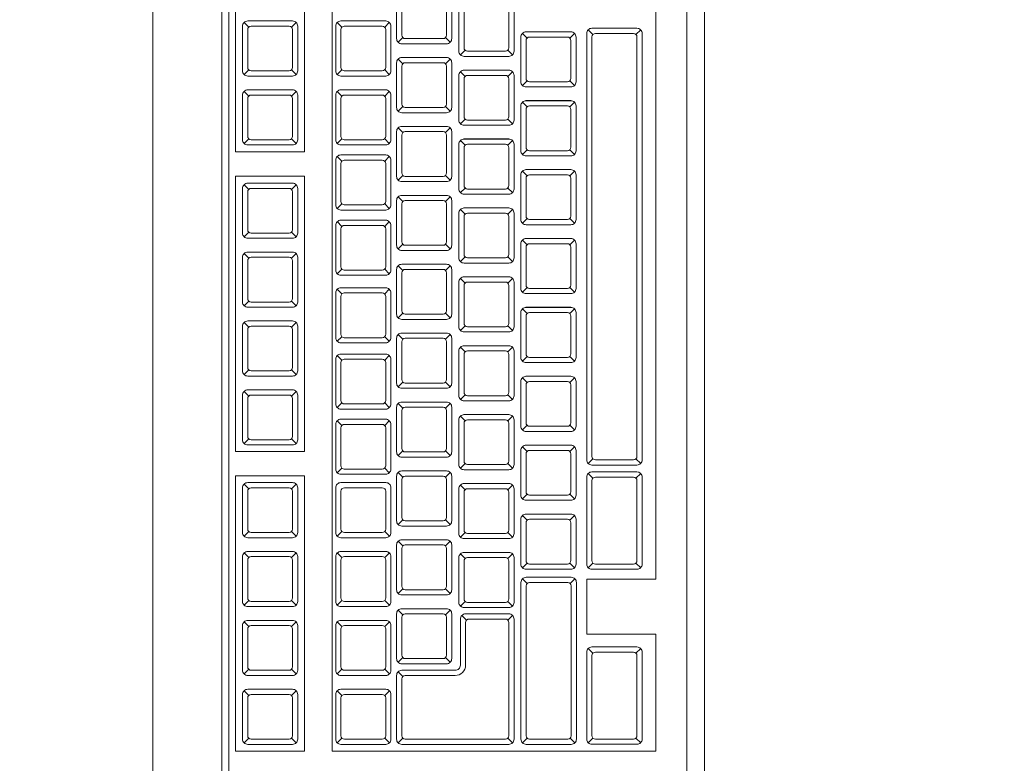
# Model space of a CAD drawing. Header units: millimetres. Extents: x 26866 to 1024070, y -428191 to 408885.
# Tile 141 of 248: x 193566 to 193852, y 389332 to 389547. Entities that reach past the tile are written whole.
import ezdxf

# ---------------------------------------------------------------- set-up
doc = ezdxf.new("R2010")
doc.units = ezdxf.units.MM
doc.header["$LTSCALE"] = 2
for name, color, linetype, lineweight in [('0_OPIS', 7, 'Continuous', 13), ('3DPLAN_A_TABELKA POMIESZCZEŃ', 7, 'Continuous', 0), ('Opisy', 7, 'Continuous', 13)]:
    doc.layers.add(name, color=color, linetype=linetype, lineweight=lineweight)
doc.layers.add('3DPLAN_A_KRESKOWANIE 1', color=253, linetype='Continuous')
doc.layers.add('3DPLAN_A_OPIS', color=8, linetype='Continuous')
doc.layers.add('FURNITURE ZD 1 500', color=7, linetype='Continuous', lineweight=13, true_color=0x9fa8a5)
doc.styles.add('ARIAL', font='arial.ttf')

# ---------------------------------------------------------------- blocks, each defined once
blk = doc.blocks.new('kondygnacja -1')
at = {"layer": '3DPLAN_A_KRESKOWANIE 1'}
h = blk.add_hatch(dxfattribs=at)
h.set_pattern_fill('ANSI31', color=256, scale=7.5, style=0)
h.set_pattern_definition([(45, (23044.838, -26883.88), (-16.83798, 16.83798), [])])
h.paths.add_polyline_path([(31677.485, -24430.84), (30214.868, -24430.84), (30214.868, -24470.84), (30429.606, -24470.84), (30429.606, -24477.84), (30447.606, -24477.84), (30447.606, -24818.84), (30476.606, -24818.84), (30476.606, -24470.84), (31012.606, -24470.84), (31012.606, -24478.84), (31079.606, -24478.84), (31079.606, -24470.84), (31638.606, -24470.84), (31638.606, -25036.84), (31079.606, -25036.84), (31079.606, -25028.84), (31012.606, -25028.84), (31012.606, -25036.84), (30611.38, -25036.84), (30611.38, -25072.84), (31023.606, -25072.84), (31034.606, -25082.84), (31034.606, -25330.84), (31023.606, -25340.84), (30831.396, -25340.84, -0.038531), (30832.58, -25356.183), (30832.58, -25371.84), (31079.606, -25371.84), (31079.606, -25072.84), (31638.606, -25072.84), (31638.606, -25943.84), (30832.58, -25943.84), (30832.58, -26009.84), (31677.485, -26009.84)])
h.paths.add_polyline_path([(30682.606, -26009.84), (30832.58, -26009.84), (30832.58, -25943.84), (30760.606, -25943.84), (30760.606, -25454.668), (30735.606, -25464.584), (30735.606, -25943.84), (30682.606, -25943.84)])
h.paths.add_polyline_path([(30679.606, -25371.84), (30735.606, -25371.84), (30735.606, -25464.584), (30760.606, -25454.668), (30760.606, -25371.84), (30832.58, -25371.84), (30832.58, -25356.183, 0.038531), (30831.396, -25340.84), (30679.606, -25340.84)])
h.paths.add_polyline_path([(30355.83, -25371.84), (30425.606, -25371.84), (30425.606, -25379.84), (30463.606, -25379.84), (30463.606, -25424.739), (30471.606, -25424.739), (30471.606, -25395.84), (30533.606, -25395.84), (30533.606, -25371.84), (30576.606, -25371.84), (30576.606, -25341.84), (30472.606, -25341.84), (30472.606, -25326.84), (30427.606, -25326.84), (30427.606, -25341.84), (30355.83, -25341.84)])
h.paths.add_polyline_path([(30456.606, -25936.84), (30425.606, -25936.84), (30425.606, -25945.84), (30380.606, -25945.84), (30380.606, -26009.84), (30512.606, -26009.84), (30512.606, -25943.84), (30466.606, -25943.84), (30466.606, -25712.84), (30456.606, -25712.84)])
h.paths.add_polyline_path([(28888.606, -25941.84), (28888.606, -26009.84), (29013.606, -26009.84), (29013.606, -25941.84)])
h.paths.add_polyline_path([(28591.166, -26009.84), (28591.166, -25944.84), (28547.606, -25944.84), (28547.606, -26009.84)])
h.paths.add_polyline_path([(28624.606, -25870.534), (28654.797, -25870.534), (28654.797, -25924.534), (28624.606, -25924.534), (28624.606, -25944.84), (28591.166, -25944.84), (28591.166, -26009.84), (28713.606, -26009.84), (28713.606, -25941.84), (28672.606, -25941.84), (28672.606, -25932.84), (28657.606, -25932.84), (28657.606, -25716.84), (28624.606, -25716.84)])
h.paths.add_polyline_path([(28372.606, -25944.84), (28328.606, -25944.84), (28328.606, -25907.84), (28282.606, -25907.84), (28282.606, -25944.84), (28248.606, -25944.84), (28248.606, -26009.84), (28372.606, -26009.84)])
h.paths.add_polyline_path([(28092.606, -25563.84), (28054.606, -25563.84), (28054.606, -25383.84), (28067.602, -25383.84), (28067.606, -25375.84), (28340.606, -25375.84), (28340.606, -25341.84), (28070.606, -25341.84), (28070.606, -25332.84), (28030.606, -25332.84), (28030.606, -25395.598), (28048.707, -25395.598), (28048.707, -25449.598), (28030.606, -25449.598), (28030.606, -26009.84), (28073.606, -26009.84), (28073.606, -25944.84), (28054.606, -25944.84), (28054.606, -25668.84), (28092.606, -25668.84)])
h.paths.add_polyline_path([(27949.606, -25495.746), (27949.606, -25507.746), (27983.295, -25507.746), (27983.295, -25521.746), (27949.606, -25521.746), (27949.606, -25531.84), (27999.606, -25531.84), (27999.606, -25934.84), (27982.606, -25934.84), (27982.606, -25942.84), (27947.606, -25942.84), (27947.606, -26009.84), (28026.624, -26009.84), (28026.624, -25449.598), (27999.606, -25449.598), (27999.606, -25463.84), (27949.606, -25463.84), (27949.606, -25481.746), (27983.295, -25481.746), (27983.295, -25495.746)])
h.paths.add_polyline_path([(27982.606, -25361.84), (27952.606, -25361.84), (27952.606, -25332.84), (28026.624, -25332.84), (28026.624, -25395.598), (27999.606, -25395.598), (27999.606, -25377.84), (27982.606, -25377.84)])
h.paths.add_polyline_path([(26818.606, -25892.84), (26781.485, -25892.84), (26781.485, -26009.84), (26894.541, -26009.84), (26894.541, -25942.84), (26830.606, -25942.84), (26830.606, -25930.84), (26818.606, -25930.84)])
h.paths.add_polyline_path([(26894.541, -26009.84), (27115.936, -26009.84), (27115.936, -25942.84), (26894.541, -25942.84)])
h.paths.add_polyline_path([(27115.936, -25942.84), (27115.936, -26009.84), (27466.606, -26009.84), (27466.606, -25942.84), (27427.606, -25942.84), (27427.606, -25933.84), (27384.606, -25933.84), (27384.606, -25942.84)])
h.paths.add_polyline_path([(27641.606, -25942.84), (27641.606, -26009.84), (27802.606, -26009.84), (27802.606, -25942.84)])
h.paths.add_polyline_path([(30621.105, -25040.467), (30688.374, -25040.467), (30688.374, -25072.867), (30621.105, -25072.867)], flags=24)
at = {"layer": 'FURNITURE ZD 1 500', "lineweight": 0}
for p, q in [((28365.706, -25866.49), (28365.706, -25837.59)), ((28375.094, -25842.19), (28375.094, -25861.49)), ((28363.285, -25845.467), (28363.15, -25845.332)), ((28364.526, -25845.467), (28364.662, -25845.332)), ((28365.988, -25845.467), (28365.853, -25845.332)), ((28367.23, -25845.467), (28367.365, -25845.332)), ((28373.273, -25845.68), (28373.137, -25845.544)), ((28374.523, -25845.68), (28374.659, -25845.544)), ((28367.755, -25845.771), (28367.62, -25845.907)), ((28368.996, -25845.771), (28369.132, -25845.907)), ((28371.362, -25845.784), (28371.227, -25845.649)), ((28371.326, -25845.602), (28372.634, -25845.602)), ((28372.603, -25845.784), (28372.739, -25845.649)), ((28369.562, -25846.138), (28369.427, -25846.273)), ((28370.804, -25846.138), (28370.939, -25846.273)), ((28367.755, -25846.53), (28367.62, -25846.395)), ((28368.996, -25846.53), (28369.132, -25846.395)), ((28363.285, -25846.709), (28363.15, -25846.844)), ((28364.526, -25846.709), (28364.662, -25846.844)), ((28365.988, -25846.709), (28365.853, -25846.844)), ((28367.23, -25846.709), (28367.365, -25846.844)), ((28369.526, -25846.715), (28370.835, -25846.715)), ((28369.562, -25846.897), (28369.427, -25846.761)), ((28370.804, -25846.897), (28370.939, -25846.761)), ((28371.362, -25847.025), (28371.227, -25847.161)), ((28372.603, -25847.025), (28372.739, -25847.161)), ((28363.285, -25847.467), (28363.15, -25847.332)), ((28364.526, -25847.467), (28364.662, -25847.332)), ((28365.988, -25847.467), (28365.853, -25847.332)), ((28367.23, -25847.467), (28367.365, -25847.332)), ((28367.755, -25847.771), (28367.62, -25847.907)), ((28368.996, -25847.771), (28369.132, -25847.907)), ((28371.362, -25847.784), (28371.227, -25847.649)), ((28371.326, -25847.602), (28372.634, -25847.602)), ((28372.603, -25847.784), (28372.739, -25847.649)), ((28369.562, -25848.138), (28369.427, -25848.273)), ((28370.804, -25848.138), (28370.939, -25848.273)), ((28367.755, -25848.53), (28367.62, -25848.395)), ((28368.996, -25848.53), (28369.132, -25848.395)), ((28363.285, -25848.709), (28363.15, -25848.844)), ((28364.526, -25848.709), (28364.662, -25848.844)), ((28365.988, -25848.709), (28365.853, -25848.844)), ((28367.23, -25848.709), (28367.365, -25848.844)), ((28369.526, -25848.715), (28370.835, -25848.715)), ((28369.562, -25848.897), (28369.427, -25848.761)), ((28370.804, -25848.897), (28370.939, -25848.761)), ((28365.988, -25849.357), (28365.853, -25849.222)), ((28367.23, -25849.357), (28367.365, -25849.222)), ((28371.362, -25849.025), (28371.227, -25849.161)), ((28372.603, -25849.025), (28372.739, -25849.161)), ((28367.755, -25849.771), (28367.62, -25849.907)), ((28368.996, -25849.771), (28369.132, -25849.907)), ((28371.362, -25849.784), (28371.227, -25849.649)), ((28371.326, -25849.602), (28372.634, -25849.602)), ((28372.603, -25849.784), (28372.739, -25849.649)), ((28363.285, -25850.177), (28363.15, -25850.042)), ((28364.526, -25850.177), (28364.662, -25850.042)), ((28369.562, -25850.138), (28369.427, -25850.273)), ((28370.804, -25850.138), (28370.939, -25850.273)), ((28367.755, -25850.53), (28367.62, -25850.395)), ((28368.996, -25850.53), (28369.132, -25850.395)), ((28365.988, -25850.598), (28365.853, -25850.734)), ((28367.23, -25850.598), (28367.365, -25850.734)), ((28369.526, -25850.715), (28370.835, -25850.715)), ((28369.562, -25850.897), (28369.427, -25850.761)), ((28370.804, -25850.897), (28370.939, -25850.761)), ((28365.988, -25851.251), (28365.853, -25851.115)), ((28367.23, -25851.251), (28367.365, -25851.115)), ((28371.362, -25851.025), (28371.227, -25851.161)), ((28372.603, -25851.025), (28372.739, -25851.161)), ((28363.285, -25851.419), (28363.15, -25851.554)), ((28364.526, -25851.419), (28364.662, -25851.554)), ((28367.755, -25851.771), (28367.62, -25851.907)), ((28368.996, -25851.771), (28369.132, -25851.907)), ((28371.362, -25851.784), (28371.227, -25851.649)), ((28371.326, -25851.602), (28372.634, -25851.602)), ((28372.603, -25851.784), (28372.739, -25851.649)), ((28363.285, -25852.177), (28363.15, -25852.042)), ((28364.526, -25852.177), (28364.662, -25852.042)), ((28369.562, -25852.138), (28369.427, -25852.273)), ((28370.804, -25852.138), (28370.939, -25852.273)), ((28367.755, -25852.53), (28367.62, -25852.395)), ((28368.996, -25852.53), (28369.132, -25852.395)), ((28365.988, -25852.492), (28365.853, -25852.628)), ((28367.23, -25852.492), (28367.365, -25852.628)), ((28369.526, -25852.715), (28370.835, -25852.715)), ((28369.562, -25852.897), (28369.427, -25852.761)), ((28370.804, -25852.897), (28370.939, -25852.761)), ((28365.988, -25853.213), (28365.853, -25853.077)), ((28367.23, -25853.213), (28367.365, -25853.077)), ((28371.362, -25853.025), (28371.227, -25853.161)), ((28372.603, -25853.025), (28372.739, -25853.161)), ((28363.285, -25853.419), (28363.15, -25853.554)), ((28364.526, -25853.419), (28364.662, -25853.554)), ((28367.755, -25853.771), (28367.62, -25853.907)), ((28368.996, -25853.771), (28369.132, -25853.907)), ((28371.362, -25853.784), (28371.227, -25853.649)), ((28371.326, -25853.602), (28372.634, -25853.602)), ((28372.603, -25853.784), (28372.739, -25853.649)), ((28363.285, -25854.177), (28363.15, -25854.042)), ((28364.526, -25854.177), (28364.662, -25854.042)), ((28369.562, -25854.138), (28369.427, -25854.273)), ((28370.804, -25854.138), (28370.939, -25854.273)), ((28367.755, -25854.53), (28367.62, -25854.395)), ((28368.996, -25854.53), (28369.132, -25854.395)), ((28365.988, -25854.454), (28365.853, -25854.589)), ((28367.23, -25854.454), (28367.365, -25854.589)), ((28369.526, -25854.715), (28370.835, -25854.715)), ((28365.988, -25855.137), (28365.853, -25855.002)), ((28367.23, -25855.137), (28367.365, -25855.002)), ((28369.562, -25854.897), (28369.427, -25854.761)), ((28370.804, -25854.897), (28370.939, -25854.761)), ((28371.362, -25855.025), (28371.227, -25855.161)), ((28372.603, -25855.025), (28372.739, -25855.161)), ((28363.285, -25855.419), (28363.15, -25855.554)), ((28364.526, -25855.419), (28364.662, -25855.554)), ((28367.755, -25855.771), (28367.62, -25855.907)), ((28368.996, -25855.771), (28369.132, -25855.907)), ((28371.362, -25855.784), (28371.227, -25855.649)), ((28371.326, -25855.602), (28372.634, -25855.602)), ((28372.603, -25855.784), (28372.739, -25855.649)), ((28363.285, -25856.177), (28363.15, -25856.042)), ((28364.526, -25856.177), (28364.662, -25856.042)), ((28369.562, -25856.138), (28369.427, -25856.273)), ((28370.804, -25856.138), (28370.939, -25856.273)), ((28365.988, -25856.378), (28365.853, -25856.514)), ((28367.23, -25856.378), (28367.365, -25856.514)), ((28367.755, -25856.53), (28367.62, -25856.395)), ((28368.996, -25856.53), (28369.132, -25856.395)), ((28369.526, -25856.715), (28370.835, -25856.715)), ((28365.988, -25857.028), (28365.853, -25856.893)), ((28367.23, -25857.028), (28367.365, -25856.893)), ((28369.562, -25856.897), (28369.427, -25856.761)), ((28370.804, -25856.897), (28370.939, -25856.761)), ((28371.362, -25857.025), (28371.227, -25857.161)), ((28372.603, -25857.025), (28372.739, -25857.161)), ((28363.285, -25857.419), (28363.15, -25857.554)), ((28364.526, -25857.419), (28364.662, -25857.554)), ((28367.755, -25857.771), (28367.62, -25857.907)), ((28368.996, -25857.771), (28369.132, -25857.907)), ((28371.362, -25857.784), (28371.227, -25857.649)), ((28371.326, -25857.602), (28372.634, -25857.602)), ((28372.603, -25857.784), (28372.739, -25857.649)), ((28369.562, -25858.138), (28369.427, -25858.273)), ((28370.804, -25858.138), (28370.939, -25858.273)), ((28373.273, -25858), (28373.137, -25858.136)), ((28374.523, -25858), (28374.659, -25858.136)), ((28365.988, -25858.27), (28365.853, -25858.405)), ((28367.23, -25858.27), (28367.365, -25858.405)), ((28367.755, -25858.53), (28367.62, -25858.395)), ((28368.996, -25858.53), (28369.132, -25858.395)), ((28373.273, -25858.559), (28373.137, -25858.424)), ((28374.523, -25858.559), (28374.659, -25858.424)), ((28369.526, -25858.715), (28370.835, -25858.715)), ((28363.285, -25858.869), (28363.15, -25858.734)), ((28364.526, -25858.869), (28364.662, -25858.734)), ((28369.562, -25858.897), (28369.427, -25858.761)), ((28370.804, -25858.897), (28370.939, -25858.761)), ((28371.362, -25859.025), (28371.227, -25859.161)), ((28372.603, -25859.025), (28372.739, -25859.161)), ((28367.755, -25859.771), (28367.62, -25859.907)), ((28368.996, -25859.771), (28369.132, -25859.907)), ((28371.362, -25859.784), (28371.227, -25859.649)), ((28371.326, -25859.602), (28372.634, -25859.602)), ((28372.603, -25859.784), (28372.739, -25859.649)), ((28363.285, -25860.11), (28363.15, -25860.246)), ((28364.526, -25860.11), (28364.662, -25860.246)), ((28365.99, -25860.11), (28365.854, -25860.246)), ((28367.231, -25860.11), (28367.366, -25860.246)), ((28369.562, -25860.138), (28369.427, -25860.273)), ((28370.804, -25860.138), (28370.939, -25860.273)), ((28367.755, -25860.53), (28367.62, -25860.395)), ((28368.996, -25860.53), (28369.132, -25860.395)), ((28369.526, -25860.715), (28370.835, -25860.715)), ((28363.285, -25860.869), (28363.15, -25860.734)), ((28364.526, -25860.869), (28364.662, -25860.734)), ((28365.99, -25860.869), (28365.854, -25860.734)), ((28367.231, -25860.869), (28367.366, -25860.734)), ((28369.562, -25860.897), (28369.427, -25860.761)), ((28370.804, -25860.897), (28370.939, -25860.761)), ((28371.362, -25861.025), (28371.227, -25861.161)), ((28372.603, -25861.025), (28372.739, -25861.161)), ((28373.273, -25861.025), (28373.137, -25861.161)), ((28374.523, -25861.025), (28374.659, -25861.161)), ((28371.364, -25861.618), (28371.228, -25861.483)), ((28372.614, -25861.618), (28372.75, -25861.483)), ((28373.094, -25861.49), (28375.094, -25861.49)), ((28373.094, -25861.49), (28373.094, -25863.09)), ((28367.755, -25861.771), (28367.62, -25861.907)), ((28368.996, -25861.771), (28369.132, -25861.907)), ((28363.285, -25862.11), (28363.15, -25862.246)), ((28364.526, -25862.11), (28364.662, -25862.246)), ((28365.99, -25862.11), (28365.854, -25862.246)), ((28367.231, -25862.11), (28367.366, -25862.246)), ((28369.562, -25862.138), (28369.427, -25862.273)), ((28370.804, -25862.138), (28370.939, -25862.273)), ((28367.755, -25862.53), (28367.62, -25862.395)), ((28368.996, -25862.53), (28369.132, -25862.395)), ((28369.471, -25862.545), (28369.606, -25862.68)), ((28370.939, -25862.545), (28370.804, -25862.68)), ((28363.285, -25862.869), (28363.15, -25862.734)), ((28364.526, -25862.869), (28364.662, -25862.734)), ((28365.99, -25862.869), (28365.854, -25862.734)), ((28367.231, -25862.869), (28367.366, -25862.734)), ((28373.094, -25863.09), (28375.094, -25863.09)), ((28375.094, -25863.09), (28375.094, -25866.49)), ((28373.273, -25863.642), (28373.137, -25863.506)), ((28374.523, -25863.642), (28374.659, -25863.506)), ((28367.755, -25863.771), (28367.62, -25863.907)), ((28368.996, -25863.771), (28369.132, -25863.907)), ((28363.285, -25864.11), (28363.15, -25864.246)), ((28364.526, -25864.11), (28364.662, -25864.246)), ((28365.99, -25864.11), (28365.854, -25864.246)), ((28367.231, -25864.11), (28367.366, -25864.246)), ((28367.62, -25864.184), (28367.755, -25864.319)), ((28363.285, -25864.869), (28363.15, -25864.734)), ((28364.526, -25864.869), (28364.662, -25864.734)), ((28365.99, -25864.869), (28365.854, -25864.734)), ((28367.231, -25864.869), (28367.366, -25864.734)), ((28363.285, -25866.11), (28363.15, -25866.246)), ((28364.526, -25866.11), (28364.662, -25866.246)), ((28365.99, -25866.11), (28365.854, -25866.246)), ((28367.231, -25866.11), (28367.366, -25866.246)), ((28367.62, -25866.246), (28367.755, -25866.11)), ((28370.939, -25866.246), (28370.804, -25866.11)), ((28371.364, -25866.11), (28371.228, -25866.246)), ((28372.614, -25866.11), (28372.75, -25866.246)), ((28373.273, -25866.108), (28373.137, -25866.243)), ((28374.523, -25866.108), (28374.659, -25866.243)), ((28365.706, -25866.49), (28375.094, -25866.49))]:
    blk.add_line(p, q, dxfattribs=at)
for points in [[(28360.706, -25836.59), (28376.306, -25836.59, -0.414214), (28376.506, -25836.79), (28376.506, -25882.39, -0.414214), (28376.306, -25882.59), (28360.706, -25882.59, -0.414214), (28360.506, -25882.39), (28360.506, -25836.79, -0.414214)], [(28367.726, -25845.951, -0.414214), (28367.576, -25845.801), (28367.576, -25844.501, -0.414214), (28367.726, -25844.351), (28369.026, -25844.351, -0.414214), (28369.176, -25844.501), (28369.176, -25845.801, -0.414214), (28369.026, -25845.951)], [(28367.726, -25845.701), (28367.726, -25844.601, -0.414214), (28367.826, -25844.501), (28368.926, -25844.501, -0.414214), (28369.026, -25844.601), (28369.026, -25845.701, -0.414214), (28368.926, -25845.801), (28367.826, -25845.801, -0.414214)], [(28369.533, -25846.317, -0.414214), (28369.383, -25846.167), (28369.383, -25844.867, -0.414214), (28369.533, -25844.717), (28370.833, -25844.717, -0.414214), (28370.983, -25844.867), (28370.983, -25846.167, -0.414214), (28370.833, -25846.317)], [(28369.533, -25846.067), (28369.533, -25844.967, -0.414214), (28369.633, -25844.867), (28370.733, -25844.867, -0.414214), (28370.833, -25844.967), (28370.833, -25846.067, -0.414214), (28370.733, -25846.167), (28369.633, -25846.167, -0.414214)], [(28363.256, -25846.888, -0.414214), (28363.106, -25846.738), (28363.106, -25845.438, -0.414214), (28363.256, -25845.288), (28364.556, -25845.288, -0.414214), (28364.706, -25845.438), (28364.706, -25846.738, -0.414214), (28364.556, -25846.888)], [(28363.256, -25846.638), (28363.256, -25845.538, -0.414214), (28363.356, -25845.438), (28364.456, -25845.438, -0.414214), (28364.556, -25845.538), (28364.556, -25846.638, -0.414214), (28364.456, -25846.738), (28363.356, -25846.738, -0.414214)], [(28365.959, -25846.888, -0.414214), (28365.809, -25846.738), (28365.809, -25845.438, -0.414214), (28365.959, -25845.288), (28367.259, -25845.288, -0.414214), (28367.409, -25845.438), (28367.409, -25846.738, -0.414214), (28367.259, -25846.888)], [(28365.959, -25846.638), (28365.959, -25845.538, -0.414214), (28366.059, -25845.438), (28367.159, -25845.438, -0.414214), (28367.259, -25845.538), (28367.259, -25846.638, -0.414214), (28367.159, -25846.738), (28366.059, -25846.738, -0.414214)], [(28374.552, -25858.18), (28373.244, -25858.18, -0.414214), (28373.094, -25858.03), (28373.094, -25845.65, -0.414214), (28373.244, -25845.5), (28374.552, -25845.5, -0.414214), (28374.702, -25845.65), (28374.702, -25858.03, -0.414214)], [(28371.333, -25847.205, -0.414214), (28371.183, -25847.055), (28371.183, -25845.755, -0.414214), (28371.333, -25845.605), (28372.633, -25845.605, -0.414214), (28372.783, -25845.755), (28372.783, -25847.055, -0.414214), (28372.633, -25847.205)], [(28371.333, -25846.955), (28371.333, -25845.855, -0.414214), (28371.433, -25845.755), (28372.533, -25845.755, -0.414214), (28372.633, -25845.855), (28372.633, -25846.955, -0.414214), (28372.533, -25847.055), (28371.433, -25847.055, -0.414214)], [(28374.452, -25845.65), (28373.344, -25845.65, 0.414214), (28373.244, -25845.75), (28373.244, -25857.93, 0.414214), (28373.344, -25858.03), (28374.452, -25858.03, 0.414214), (28374.552, -25857.93), (28374.552, -25845.75, 0.414214)], [(28367.726, -25847.951, -0.414214), (28367.576, -25847.801), (28367.576, -25846.501, -0.414214), (28367.726, -25846.351), (28369.026, -25846.351, -0.414214), (28369.176, -25846.501), (28369.176, -25847.801, -0.414214), (28369.026, -25847.951)], [(28367.726, -25847.701), (28367.726, -25846.601, -0.414214), (28367.826, -25846.501), (28368.926, -25846.501, -0.414214), (28369.026, -25846.601), (28369.026, -25847.701, -0.414214), (28368.926, -25847.801), (28367.826, -25847.801, -0.414214)], [(28369.533, -25848.317, -0.414214), (28369.383, -25848.167), (28369.383, -25846.867, -0.414214), (28369.533, -25846.717), (28370.833, -25846.717, -0.414214), (28370.983, -25846.867), (28370.983, -25848.167, -0.414214), (28370.833, -25848.317)], [(28369.533, -25848.067), (28369.533, -25846.967, -0.414214), (28369.633, -25846.867), (28370.733, -25846.867, -0.414214), (28370.833, -25846.967), (28370.833, -25848.067, -0.414214), (28370.733, -25848.167), (28369.633, -25848.167, -0.414214)], [(28363.256, -25848.888, -0.414214), (28363.106, -25848.738), (28363.106, -25847.438, -0.414214), (28363.256, -25847.288), (28364.556, -25847.288, -0.414214), (28364.706, -25847.438), (28364.706, -25848.738, -0.414214), (28364.556, -25848.888)], [(28363.256, -25848.638), (28363.256, -25847.538, -0.414214), (28363.356, -25847.438), (28364.456, -25847.438, -0.414214), (28364.556, -25847.538), (28364.556, -25848.638, -0.414214), (28364.456, -25848.738), (28363.356, -25848.738, -0.414214)], [(28365.959, -25848.888, -0.414214), (28365.809, -25848.738), (28365.809, -25847.438, -0.414214), (28365.959, -25847.288), (28367.259, -25847.288, -0.414214), (28367.409, -25847.438), (28367.409, -25848.738, -0.414214), (28367.259, -25848.888)], [(28365.959, -25848.638), (28365.959, -25847.538, -0.414214), (28366.059, -25847.438), (28367.159, -25847.438, -0.414214), (28367.259, -25847.538), (28367.259, -25848.638, -0.414214), (28367.159, -25848.738), (28366.059, -25848.738, -0.414214)], [(28371.333, -25849.205, -0.414214), (28371.183, -25849.055), (28371.183, -25847.755, -0.414214), (28371.333, -25847.605), (28372.633, -25847.605, -0.414214), (28372.783, -25847.755), (28372.783, -25849.055, -0.414214), (28372.633, -25849.205)], [(28371.333, -25848.955), (28371.333, -25847.855, -0.414214), (28371.433, -25847.755), (28372.533, -25847.755, -0.414214), (28372.633, -25847.855), (28372.633, -25848.955, -0.414214), (28372.533, -25849.055), (28371.433, -25849.055, -0.414214)], [(28367.726, -25849.951, -0.414214), (28367.576, -25849.801), (28367.576, -25848.501, -0.414214), (28367.726, -25848.351), (28369.026, -25848.351, -0.414214), (28369.176, -25848.501), (28369.176, -25849.801, -0.414214), (28369.026, -25849.951)], [(28367.726, -25849.701), (28367.726, -25848.601, -0.414214), (28367.826, -25848.501), (28368.926, -25848.501, -0.414214), (28369.026, -25848.601), (28369.026, -25849.701, -0.414214), (28368.926, -25849.801), (28367.826, -25849.801, -0.414214)], [(28369.533, -25850.317, -0.414214), (28369.383, -25850.167), (28369.383, -25848.867, -0.414214), (28369.533, -25848.717), (28370.833, -25848.717, -0.414214), (28370.983, -25848.867), (28370.983, -25850.167, -0.414214), (28370.833, -25850.317)], [(28369.533, -25850.067), (28369.533, -25848.967, -0.414214), (28369.633, -25848.867), (28370.733, -25848.867, -0.414214), (28370.833, -25848.967), (28370.833, -25850.067, -0.414214), (28370.733, -25850.167), (28369.633, -25850.167, -0.414214)], [(28365.959, -25850.778, -0.414214), (28365.809, -25850.628), (28365.809, -25849.328, -0.414214), (28365.959, -25849.178), (28367.259, -25849.178, -0.414214), (28367.409, -25849.328), (28367.409, -25850.628, -0.414214), (28367.259, -25850.778)], [(28365.959, -25850.528), (28365.959, -25849.428, -0.414214), (28366.059, -25849.328), (28367.159, -25849.328, -0.414214), (28367.259, -25849.428), (28367.259, -25850.528, -0.414214), (28367.159, -25850.628), (28366.059, -25850.628, -0.414214)], [(28371.333, -25851.205, -0.414214), (28371.183, -25851.055), (28371.183, -25849.755, -0.414214), (28371.333, -25849.605), (28372.633, -25849.605, -0.414214), (28372.783, -25849.755), (28372.783, -25851.055, -0.414214), (28372.633, -25851.205)], [(28371.333, -25850.955), (28371.333, -25849.855, -0.414214), (28371.433, -25849.755), (28372.533, -25849.755, -0.414214), (28372.633, -25849.855), (28372.633, -25850.955, -0.414214), (28372.533, -25851.055), (28371.433, -25851.055, -0.414214)], [(28363.256, -25851.598, -0.414214), (28363.106, -25851.448), (28363.106, -25850.148, -0.414214), (28363.256, -25849.998), (28364.556, -25849.998, -0.414214), (28364.706, -25850.148), (28364.706, -25851.448, -0.414214), (28364.556, -25851.598)], [(28363.256, -25851.348), (28363.256, -25850.248, -0.414214), (28363.356, -25850.148), (28364.456, -25850.148, -0.414214), (28364.556, -25850.248), (28364.556, -25851.348, -0.414214), (28364.456, -25851.448), (28363.356, -25851.448, -0.414214)], [(28367.726, -25851.951, -0.414214), (28367.576, -25851.801), (28367.576, -25850.501, -0.414214), (28367.726, -25850.351), (28369.026, -25850.351, -0.414214), (28369.176, -25850.501), (28369.176, -25851.801, -0.414214), (28369.026, -25851.951)], [(28367.726, -25851.701), (28367.726, -25850.601, -0.414214), (28367.826, -25850.501), (28368.926, -25850.501, -0.414214), (28369.026, -25850.601), (28369.026, -25851.701, -0.414214), (28368.926, -25851.801), (28367.826, -25851.801, -0.414214)], [(28369.533, -25852.317, -0.414214), (28369.383, -25852.167), (28369.383, -25850.867, -0.414214), (28369.533, -25850.717), (28370.833, -25850.717, -0.414214), (28370.983, -25850.867), (28370.983, -25852.167, -0.414214), (28370.833, -25852.317)], [(28369.533, -25852.067), (28369.533, -25850.967, -0.414214), (28369.633, -25850.867), (28370.733, -25850.867, -0.414214), (28370.833, -25850.967), (28370.833, -25852.067, -0.414214), (28370.733, -25852.167), (28369.633, -25852.167, -0.414214)], [(28365.959, -25852.672, -0.414214), (28365.809, -25852.522), (28365.809, -25851.222, -0.414214), (28365.959, -25851.072), (28367.259, -25851.072, -0.414214), (28367.409, -25851.222), (28367.409, -25852.522, -0.414214), (28367.259, -25852.672)], [(28365.959, -25852.422), (28365.959, -25851.322, -0.414214), (28366.059, -25851.222), (28367.159, -25851.222, -0.414214), (28367.259, -25851.322), (28367.259, -25852.422, -0.414214), (28367.159, -25852.522), (28366.059, -25852.522, -0.414214)], [(28371.333, -25853.205, -0.414214), (28371.183, -25853.055), (28371.183, -25851.755, -0.414214), (28371.333, -25851.605), (28372.633, -25851.605, -0.414214), (28372.783, -25851.755), (28372.783, -25853.055, -0.414214), (28372.633, -25853.205)], [(28371.333, -25852.955), (28371.333, -25851.855, -0.414214), (28371.433, -25851.755), (28372.533, -25851.755, -0.414214), (28372.633, -25851.855), (28372.633, -25852.955, -0.414214), (28372.533, -25853.055), (28371.433, -25853.055, -0.414214)], [(28363.256, -25853.598, -0.414214), (28363.106, -25853.448), (28363.106, -25852.148, -0.414214), (28363.256, -25851.998), (28364.556, -25851.998, -0.414214), (28364.706, -25852.148), (28364.706, -25853.448, -0.414214), (28364.556, -25853.598)], [(28363.256, -25853.348), (28363.256, -25852.248, -0.414214), (28363.356, -25852.148), (28364.456, -25852.148, -0.414214), (28364.556, -25852.248), (28364.556, -25853.348, -0.414214), (28364.456, -25853.448), (28363.356, -25853.448, -0.414214)], [(28367.726, -25853.951, -0.414214), (28367.576, -25853.801), (28367.576, -25852.501, -0.414214), (28367.726, -25852.351), (28369.026, -25852.351, -0.414214), (28369.176, -25852.501), (28369.176, -25853.801, -0.414214), (28369.026, -25853.951)], [(28367.726, -25853.701), (28367.726, -25852.601, -0.414214), (28367.826, -25852.501), (28368.926, -25852.501, -0.414214), (28369.026, -25852.601), (28369.026, -25853.701, -0.414214), (28368.926, -25853.801), (28367.826, -25853.801, -0.414214)], [(28369.533, -25854.317, -0.414214), (28369.383, -25854.167), (28369.383, -25852.867, -0.414214), (28369.533, -25852.717), (28370.833, -25852.717, -0.414214), (28370.983, -25852.867), (28370.983, -25854.167, -0.414214), (28370.833, -25854.317)], [(28369.533, -25854.067), (28369.533, -25852.967, -0.414214), (28369.633, -25852.867), (28370.733, -25852.867, -0.414214), (28370.833, -25852.967), (28370.833, -25854.067, -0.414214), (28370.733, -25854.167), (28369.633, -25854.167, -0.414214)], [(28365.959, -25854.633, -0.414214), (28365.809, -25854.483), (28365.809, -25853.183, -0.414214), (28365.959, -25853.033), (28367.259, -25853.033, -0.414214), (28367.409, -25853.183), (28367.409, -25854.483, -0.414214), (28367.259, -25854.633)], [(28365.959, -25854.383), (28365.959, -25853.283, -0.414214), (28366.059, -25853.183), (28367.159, -25853.183, -0.414214), (28367.259, -25853.283), (28367.259, -25854.383, -0.414214), (28367.159, -25854.483), (28366.059, -25854.483, -0.414214)], [(28371.333, -25855.205, -0.414214), (28371.183, -25855.055), (28371.183, -25853.755, -0.414214), (28371.333, -25853.605), (28372.633, -25853.605, -0.414214), (28372.783, -25853.755), (28372.783, -25855.055, -0.414214), (28372.633, -25855.205)], [(28371.333, -25854.955), (28371.333, -25853.855, -0.414214), (28371.433, -25853.755), (28372.533, -25853.755, -0.414214), (28372.633, -25853.855), (28372.633, -25854.955, -0.414214), (28372.533, -25855.055), (28371.433, -25855.055, -0.414214)], [(28363.256, -25855.598, -0.414214), (28363.106, -25855.448), (28363.106, -25854.148, -0.414214), (28363.256, -25853.998), (28364.556, -25853.998, -0.414214), (28364.706, -25854.148), (28364.706, -25855.448, -0.414214), (28364.556, -25855.598)], [(28363.256, -25855.348), (28363.256, -25854.248, -0.414214), (28363.356, -25854.148), (28364.456, -25854.148, -0.414214), (28364.556, -25854.248), (28364.556, -25855.348, -0.414214), (28364.456, -25855.448), (28363.356, -25855.448, -0.414214)], [(28367.726, -25855.951, -0.414214), (28367.576, -25855.801), (28367.576, -25854.501, -0.414214), (28367.726, -25854.351), (28369.026, -25854.351, -0.414214), (28369.176, -25854.501), (28369.176, -25855.801, -0.414214), (28369.026, -25855.951)], [(28367.726, -25855.701), (28367.726, -25854.601, -0.414214), (28367.826, -25854.501), (28368.926, -25854.501, -0.414214), (28369.026, -25854.601), (28369.026, -25855.701, -0.414214), (28368.926, -25855.801), (28367.826, -25855.801, -0.414214)], [(28365.959, -25856.558, -0.414214), (28365.809, -25856.408), (28365.809, -25855.108, -0.414214), (28365.959, -25854.958), (28367.259, -25854.958, -0.414214), (28367.409, -25855.108), (28367.409, -25856.408, -0.414214), (28367.259, -25856.558)], [(28369.533, -25856.317, -0.414214), (28369.383, -25856.167), (28369.383, -25854.867, -0.414214), (28369.533, -25854.717), (28370.833, -25854.717, -0.414214), (28370.983, -25854.867), (28370.983, -25856.167, -0.414214), (28370.833, -25856.317)], [(28369.533, -25856.067), (28369.533, -25854.967, -0.414214), (28369.633, -25854.867), (28370.733, -25854.867, -0.414214), (28370.833, -25854.967), (28370.833, -25856.067, -0.414214), (28370.733, -25856.167), (28369.633, -25856.167, -0.414214)], [(28365.959, -25856.308), (28365.959, -25855.208, -0.414214), (28366.059, -25855.108), (28367.159, -25855.108, -0.414214), (28367.259, -25855.208), (28367.259, -25856.308, -0.414214), (28367.159, -25856.408), (28366.059, -25856.408, -0.414214)], [(28371.333, -25857.205, -0.414214), (28371.183, -25857.055), (28371.183, -25855.755, -0.414214), (28371.333, -25855.605), (28372.633, -25855.605, -0.414214), (28372.783, -25855.755), (28372.783, -25857.055, -0.414214), (28372.633, -25857.205)], [(28371.333, -25856.955), (28371.333, -25855.855, -0.414214), (28371.433, -25855.755), (28372.533, -25855.755, -0.414214), (28372.633, -25855.855), (28372.633, -25856.955, -0.414214), (28372.533, -25857.055), (28371.433, -25857.055, -0.414214)], [(28363.256, -25857.598, -0.414214), (28363.106, -25857.448), (28363.106, -25856.148, -0.414214), (28363.256, -25855.998), (28364.556, -25855.998, -0.414214), (28364.706, -25856.148), (28364.706, -25857.448, -0.414214), (28364.556, -25857.598)], [(28363.256, -25857.348), (28363.256, -25856.248, -0.414214), (28363.356, -25856.148), (28364.456, -25856.148, -0.414214), (28364.556, -25856.248), (28364.556, -25857.348, -0.414214), (28364.456, -25857.448), (28363.356, -25857.448, -0.414214)], [(28367.726, -25857.951, -0.414214), (28367.576, -25857.801), (28367.576, -25856.501, -0.414214), (28367.726, -25856.351), (28369.026, -25856.351, -0.414214), (28369.176, -25856.501), (28369.176, -25857.801, -0.414214), (28369.026, -25857.951)], [(28367.726, -25857.701), (28367.726, -25856.601, -0.414214), (28367.826, -25856.501), (28368.926, -25856.501, -0.414214), (28369.026, -25856.601), (28369.026, -25857.701, -0.414214), (28368.926, -25857.801), (28367.826, -25857.801, -0.414214)], [(28365.959, -25858.449, -0.414214), (28365.809, -25858.299), (28365.809, -25856.999, -0.414214), (28365.959, -25856.849), (28367.259, -25856.849, -0.414214), (28367.409, -25856.999), (28367.409, -25858.299, -0.414214), (28367.259, -25858.449)], [(28365.959, -25858.199), (28365.959, -25857.099, -0.414214), (28366.059, -25856.999), (28367.159, -25856.999, -0.414214), (28367.259, -25857.099), (28367.259, -25858.199, -0.414214), (28367.159, -25858.299), (28366.059, -25858.299, -0.414214)], [(28369.533, -25858.317, -0.414214), (28369.383, -25858.167), (28369.383, -25856.867, -0.414214), (28369.533, -25856.717), (28370.833, -25856.717, -0.414214), (28370.983, -25856.867), (28370.983, -25858.167, -0.414214), (28370.833, -25858.317)], [(28369.533, -25858.067), (28369.533, -25856.967, -0.414214), (28369.633, -25856.867), (28370.733, -25856.867, -0.414214), (28370.833, -25856.967), (28370.833, -25858.067, -0.414214), (28370.733, -25858.167), (28369.633, -25858.167, -0.414214)], [(28371.333, -25859.205, -0.414214), (28371.183, -25859.055), (28371.183, -25857.755, -0.414214), (28371.333, -25857.605), (28372.633, -25857.605, -0.414214), (28372.783, -25857.755), (28372.783, -25859.055, -0.414214), (28372.633, -25859.205)], [(28371.333, -25858.955), (28371.333, -25857.855, -0.414214), (28371.433, -25857.755), (28372.533, -25857.755, -0.414214), (28372.633, -25857.855), (28372.633, -25858.955, -0.414214), (28372.533, -25859.055), (28371.433, -25859.055, -0.414214)], [(28367.726, -25859.951, -0.414214), (28367.576, -25859.801), (28367.576, -25858.501, -0.414214), (28367.726, -25858.351), (28369.026, -25858.351, -0.414214), (28369.176, -25858.501), (28369.176, -25859.801, -0.414214), (28369.026, -25859.951)], [(28373.094, -25858.53), (28373.094, -25861.055, 0.414214), (28373.244, -25861.205), (28374.552, -25861.205, 0.414214), (28374.702, -25861.055), (28374.702, -25858.53, 0.414214), (28374.552, -25858.38), (28373.244, -25858.38, 0.414214)], [(28363.256, -25860.29, -0.414214), (28363.106, -25860.14), (28363.106, -25858.84, -0.414214), (28363.256, -25858.69), (28364.556, -25858.69, -0.414214), (28364.706, -25858.84), (28364.706, -25860.14, -0.414214), (28364.556, -25860.29)], [(28365.96, -25860.29, -0.414214), (28365.81, -25860.14), (28365.81, -25858.84, -0.414214), (28365.96, -25858.69), (28367.26, -25858.69, -0.414214), (28367.41, -25858.84), (28367.41, -25860.14, -0.414214), (28367.26, -25860.29)], [(28367.726, -25859.701), (28367.726, -25858.601, -0.414214), (28367.826, -25858.501), (28368.926, -25858.501, -0.414214), (28369.026, -25858.601), (28369.026, -25859.701, -0.414214), (28368.926, -25859.801), (28367.826, -25859.801, -0.414214)], [(28373.344, -25861.055), (28374.452, -25861.055, 0.414214), (28374.552, -25860.955), (28374.552, -25858.63, 0.414214), (28374.452, -25858.53), (28373.344, -25858.53, 0.414214), (28373.244, -25858.63), (28373.244, -25860.955, 0.414214)], [(28363.256, -25860.04), (28363.256, -25858.94, -0.414214), (28363.356, -25858.84), (28364.456, -25858.84, -0.414214), (28364.556, -25858.94), (28364.556, -25860.04, -0.414214), (28364.456, -25860.14), (28363.356, -25860.14, -0.414214)], [(28365.96, -25860.04), (28365.96, -25858.94, -0.414214), (28366.06, -25858.84), (28367.16, -25858.84, -0.414214), (28367.26, -25858.94), (28367.26, -25860.04, -0.414214), (28367.16, -25860.14), (28366.06, -25860.14, -0.414214)], [(28369.533, -25860.317, -0.414214), (28369.383, -25860.167), (28369.383, -25858.867, -0.414214), (28369.533, -25858.717), (28370.833, -25858.717, -0.414214), (28370.983, -25858.867), (28370.983, -25860.167, -0.414214), (28370.833, -25860.317)], [(28369.533, -25860.067), (28369.533, -25858.967, -0.414214), (28369.633, -25858.867), (28370.733, -25858.867, -0.414214), (28370.833, -25858.967), (28370.833, -25860.067, -0.414214), (28370.733, -25860.167), (28369.633, -25860.167, -0.414214)], [(28371.333, -25861.205, -0.414214), (28371.183, -25861.055), (28371.183, -25859.755, -0.414214), (28371.333, -25859.605), (28372.633, -25859.605, -0.414214), (28372.783, -25859.755), (28372.783, -25861.055, -0.414214), (28372.633, -25861.205)], [(28371.333, -25860.955), (28371.333, -25859.855, -0.414214), (28371.433, -25859.755), (28372.533, -25859.755, -0.414214), (28372.633, -25859.855), (28372.633, -25860.955, -0.414214), (28372.533, -25861.055), (28371.433, -25861.055, -0.414214)], [(28367.726, -25861.951, -0.414214), (28367.576, -25861.801), (28367.576, -25860.501, -0.414214), (28367.726, -25860.351), (28369.026, -25860.351, -0.414214), (28369.176, -25860.501), (28369.176, -25861.801, -0.414214), (28369.026, -25861.951)], [(28363.256, -25862.29, -0.414214), (28363.106, -25862.14), (28363.106, -25860.84, -0.414214), (28363.256, -25860.69), (28364.556, -25860.69, -0.414214), (28364.706, -25860.84), (28364.706, -25862.14, -0.414214), (28364.556, -25862.29)], [(28365.96, -25862.29, -0.414214), (28365.81, -25862.14), (28365.81, -25860.84, -0.414214), (28365.96, -25860.69), (28367.26, -25860.69, -0.414214), (28367.41, -25860.84), (28367.41, -25862.14, -0.414214), (28367.26, -25862.29)], [(28367.726, -25861.701), (28367.726, -25860.601, -0.414214), (28367.826, -25860.501), (28368.926, -25860.501, -0.414214), (28369.026, -25860.601), (28369.026, -25861.701, -0.414214), (28368.926, -25861.801), (28367.826, -25861.801, -0.414214)], [(28363.256, -25862.04), (28363.256, -25860.94, -0.414214), (28363.356, -25860.84), (28364.456, -25860.84, -0.414214), (28364.556, -25860.94), (28364.556, -25862.04, -0.414214), (28364.456, -25862.14), (28363.356, -25862.14, -0.414214)], [(28365.96, -25862.04), (28365.96, -25860.94, -0.414214), (28366.06, -25860.84), (28367.16, -25860.84, -0.414214), (28367.26, -25860.94), (28367.26, -25862.04, -0.414214), (28367.16, -25862.14), (28366.06, -25862.14, -0.414214)], [(28369.533, -25862.317, -0.414214), (28369.383, -25862.167), (28369.383, -25860.867, -0.414214), (28369.533, -25860.717), (28370.833, -25860.717, -0.414214), (28370.983, -25860.867), (28370.983, -25862.167, -0.414214), (28370.833, -25862.317)], [(28369.533, -25862.067), (28369.533, -25860.967, -0.414214), (28369.633, -25860.867), (28370.733, -25860.867, -0.414214), (28370.833, -25860.967), (28370.833, -25862.067, -0.414214), (28370.733, -25862.167), (28369.633, -25862.167, -0.414214)], [(28371.335, -25861.439, 0.414214), (28371.185, -25861.589), (28371.185, -25866.14, 0.414214), (28371.335, -25866.29), (28372.644, -25866.29, 0.414214), (28372.794, -25866.14), (28372.794, -25861.589, 0.414214), (28372.644, -25861.439)], [(28371.435, -25861.589), (28372.544, -25861.589, -0.414214), (28372.644, -25861.689), (28372.644, -25866.04, -0.414214), (28372.544, -25866.14), (28371.435, -25866.14, -0.414214), (28371.335, -25866.04), (28371.335, -25861.689, -0.414214)], [(28367.726, -25863.951, -0.414214), (28367.576, -25863.801), (28367.576, -25862.501, -0.414214), (28367.726, -25862.351), (28369.026, -25862.351, -0.414214), (28369.176, -25862.501), (28369.176, -25863.801, -0.414214), (28369.026, -25863.951)], [(28363.256, -25864.29, -0.414214), (28363.106, -25864.14), (28363.106, -25862.84, -0.414214), (28363.256, -25862.69), (28364.556, -25862.69, -0.414214), (28364.706, -25862.84), (28364.706, -25864.14, -0.414214), (28364.556, -25864.29)], [(28365.96, -25864.29, -0.414214), (28365.81, -25864.14), (28365.81, -25862.84, -0.414214), (28365.96, -25862.69), (28367.26, -25862.69, -0.414214), (28367.41, -25862.84), (28367.41, -25864.14, -0.414214), (28367.26, -25864.29)], [(28370.983, -25862.651), (28370.983, -25866.14, -0.414214), (28370.833, -25866.29), (28367.726, -25866.29, -0.414214), (28367.576, -25866.14), (28367.576, -25864.29, -0.414214), (28367.726, -25864.14), (28369.277, -25864.14, 0.414214), (28369.427, -25863.99), (28369.427, -25862.651, -0.414214), (28369.577, -25862.501), (28370.833, -25862.501, -0.414214)], [(28367.726, -25863.701), (28367.726, -25862.601, -0.414214), (28367.826, -25862.501), (28368.926, -25862.501, -0.414214), (28369.026, -25862.601), (28369.026, -25863.701, -0.414214), (28368.926, -25863.801), (28367.826, -25863.801, -0.414214)], [(28370.833, -25862.751), (28370.833, -25866.04, -0.414214), (28370.733, -25866.14), (28367.826, -25866.14, -0.414214), (28367.726, -25866.04), (28367.726, -25864.39, -0.414214), (28367.826, -25864.29), (28369.277, -25864.29, 0.414214), (28369.577, -25863.99), (28369.577, -25862.751, -0.414214), (28369.677, -25862.651), (28370.733, -25862.651, -0.414214)], [(28363.256, -25864.04), (28363.256, -25862.94, -0.414214), (28363.356, -25862.84), (28364.456, -25862.84, -0.414214), (28364.556, -25862.94), (28364.556, -25864.04, -0.414214), (28364.456, -25864.14), (28363.356, -25864.14, -0.414214)], [(28365.96, -25864.04), (28365.96, -25862.94, -0.414214), (28366.06, -25862.84), (28367.16, -25862.84, -0.414214), (28367.26, -25862.94), (28367.26, -25864.04, -0.414214), (28367.16, -25864.14), (28366.06, -25864.14, -0.414214)], [(28373.094, -25863.612), (28373.094, -25866.137, 0.414214), (28373.244, -25866.287), (28374.552, -25866.287, 0.414214), (28374.702, -25866.137), (28374.702, -25863.612, 0.414214), (28374.552, -25863.462), (28373.244, -25863.462, 0.414214)], [(28373.344, -25866.137), (28374.452, -25866.137, 0.414214), (28374.552, -25866.037), (28374.552, -25863.712, 0.414214), (28374.452, -25863.612), (28373.344, -25863.612, 0.414214), (28373.244, -25863.712), (28373.244, -25866.037, 0.414214)], [(28363.256, -25866.29, -0.414214), (28363.106, -25866.14), (28363.106, -25864.84, -0.414214), (28363.256, -25864.69), (28364.556, -25864.69, -0.414214), (28364.706, -25864.84), (28364.706, -25866.14, -0.414214), (28364.556, -25866.29)], [(28365.96, -25866.29, -0.414214), (28365.81, -25866.14), (28365.81, -25864.84, -0.414214), (28365.96, -25864.69), (28367.26, -25864.69, -0.414214), (28367.41, -25864.84), (28367.41, -25866.14, -0.414214), (28367.26, -25866.29)], [(28363.256, -25866.04), (28363.256, -25864.94, -0.414214), (28363.356, -25864.84), (28364.456, -25864.84, -0.414214), (28364.556, -25864.94), (28364.556, -25866.04, -0.414214), (28364.456, -25866.14), (28363.356, -25866.14, -0.414214)], [(28365.96, -25866.04), (28365.96, -25864.94, -0.414214), (28366.06, -25864.84), (28367.16, -25864.84, -0.414214), (28367.26, -25864.94), (28367.26, -25866.04, -0.414214), (28367.16, -25866.14), (28366.06, -25866.14, -0.414214)]]:
    blk.add_lwpolyline(points, format="xyb", close=True, dxfattribs=at)
for points in [[(28362.706, -25837.59), (28362.706, -25873.19), (28362.506, -25873.19), (28362.506, -25837.59)], [(28362.906, -25849.09), (28362.906, -25841.09), (28364.906, -25841.09), (28364.906, -25849.09)], [(28362.906, -25857.79), (28362.906, -25849.79), (28364.906, -25849.79), (28364.906, -25857.79)], [(28362.906, -25866.49), (28362.906, -25858.49), (28364.906, -25858.49), (28364.906, -25866.49)]]:
    blk.add_lwpolyline(points, close=True, dxfattribs=at)
at = {"layer": 'Opisy', "ltscale": 0.5}
blk.add_line((28376, -25807.717), (28376, -26168.281), dxfattribs=at)
at = {"layer": '3DPLAN_A_OPIS', "color": 1, "lineweight": 30, "style": 'ARIAL'}
for tag, p in [('PRZESUNIĘCIE_WEJŚCIA', (27655.165, -24535.333)), ('WYŁĄCZONE', (27007.179, -24723.982)), ('Z_OPRACOWANIA', (26996.84, -24746.417)), ('WYŁĄCZONE', (30803.053, -24760.867)), ('Z_OPRACOWANIA', (30792.713, -24783.301)), ('WYŁĄCZONE', (28894.898, -24826.593)), ('Z_OPRACOWANIA', (28884.559, -24849.027)), ('POWIĘKSZENIE_WEJŚCIA', (28313.679, -25144.412)), ('POWIĘKSZENIE_WEJŚCIA', (29600.622, -25191.363)), ('POWIĘKSZENIE_WEJŚCIA', (28011.449, -25235.417)), ('WYŁĄCZONE', (29754.423, -25678.169)), ('Z_OPRACOWANIA', (29744.084, -25700.603)), ('WYJŚCIE_EWAKUACYJNE', (27763.791, -26106.068))]:
    blk.add_attdef(tag, p, '', height=12, dxfattribs=at)
at = {"layer": '3DPLAN_A_OPIS', "color": 0, "lineweight": 30, "style": 'ARIAL'}
for tag, p in [('UGUL_1', (29350.296, -24586.012)), ('UGUL_2', (29622.921, -24586.012)), ('UGUL_3', (29833.15, -24586.012))]:
    blk.add_attdef(tag, p, '', height=12, dxfattribs=at)
at = {"layer": '3DPLAN_A_TABELKA POMIESZCZEŃ', "ltscale": 0.5, "style": 'ARIAL'}
for tag, p in [('KURTYNA', (27861.913, -26064.849)), ('POWIETRZNA', (27861.913, -26084.562))]:
    blk.add_attdef(tag, p, '', height=12, dxfattribs=at)

msp = doc.modelspace()

# ---------------------------------------------------------------- block references
at = {"layer": '0_OPIS', "xscale": 10, "yscale": 10, "zscale": 10}
msp.add_blockref('kondygnacja -1', (-90000, 648000), dxfattribs=at)

doc.saveas('drawing.dxf')
